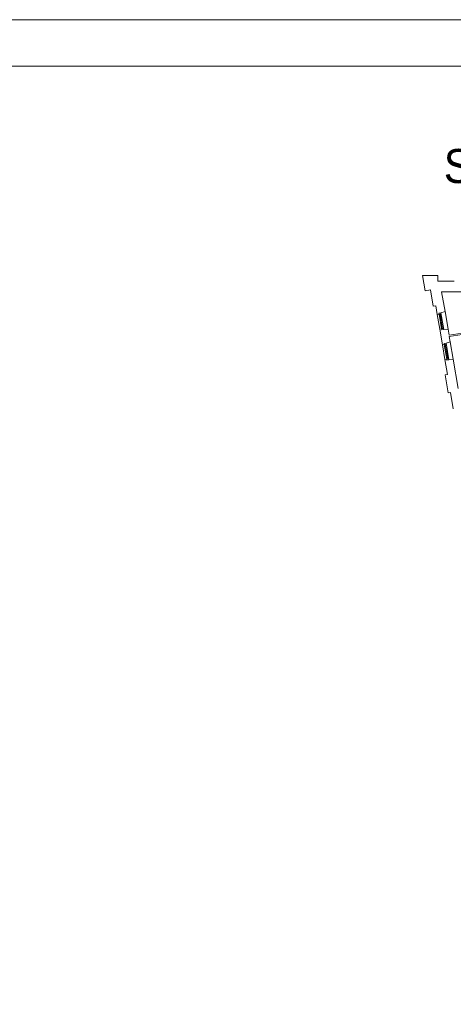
# Model space of a CAD drawing. Header units: centimetres. Extents: x 695802 to 711011, y 25963 to 44188.
# Tile 108 of 157: x 697420 to 697583, y 38878 to 39249. Entities that reach past the tile are written whole.
import ezdxf

# ---------------------------------------------------------------- set-up
doc = ezdxf.new("R2010")
doc.units = ezdxf.units.CM
doc.layers.add('Obrys powierzchni', color=50, linetype='Continuous', lineweight=9, plot=False)
for name, color, linetype, lineweight in [('Opis', 102, 'Continuous', 9), ('Przekrojowa', 253, 'Continuous', 25), ('Ramka', 255, 'Continuous', 9), ('Widokowa', 140, 'Continuous', 9)]:
    doc.layers.add(name, color=color, linetype=linetype, lineweight=lineweight)
doc.styles.add('ARIELCE', font='arial.ttf', dxfattribs={"width": 0.9})

# ---------------------------------------------------------------- blocks, each defined once
blk = doc.blocks.new('zw$2918')
at = {"layer": 'Przekrojowa', "color": 0, "lineweight": 0, "ltscale": 1.6}
for p, q in [((20.1, -117.3), (0, 0)), ((0, 0), (115, 0)), ((115, 0), (115, -45)), ((115, -45), (239, -45)), ((60.2, -110.4), (20.1, -117.3)), ((81.1, -232.8), (60.2, -110.4)), ((575.7, -125), (143.8, -125)), ((143.8, -125), (169.2, -273.1)), ((98.9, -229.8), (81.1, -232.8)), ((110.2, -295.8), (98.9, -229.8)), ((169.2, -273.1), (138.2, -283.2)), ((149.1, -523.5), (129, -406.2)), ((191.8, -405.2), (159.6, -408.7)), ((191.8, -405.2), (199.8, -452.3)), ((670.5, -375.1), (199.8, -452.3)), ((600.2, -397), (201.5, -462.3)), ((208.1, -500.8), (177.1, -510.9)), ((201.5, -462.3), (208.1, -500.8)), ((168, -633.9), (187.4, -747.3)), ((230.7, -632.9), (198.5, -636.4)), ((230.7, -632.9), (268.6, -854.6)), ((187.4, -747.3), (169.6, -750.3)), ((192.7, -885.4), (169.6, -750.3)), ((210.4, -882.3), (192.7, -885.4)), ((231.5, -1005.5), (210.4, -882.3))]:
    blk.add_line(p, q, dxfattribs=at)
at = {"layer": 'Przekrojowa', "color": 0, "lineweight": 0}
for p, q in [((124.9, -293.3), (110.2, -295.8)), ((110.2, -295.8), (124.9, -293.3)), ((138.2, -283.2), (123.6, -285.7)), ((123.6, -285.7), (124.9, -293.3)), ((143.8, -403.7), (129, -406.2)), ((129, -406.2), (143.8, -403.7)), ((145.1, -411.4), (143.8, -403.7)), ((159.7, -408.9), (145.1, -411.4)), ((177.1, -510.9), (162.5, -513.3)), ((162.5, -513.3), (163.8, -521)), ((163.8, -521), (149.1, -523.5)), ((149.1, -523.5), (163.8, -521)), ((182.7, -631.4), (168, -633.9)), ((168, -633.9), (182.7, -631.4)), ((184, -639.1), (182.7, -631.4)), ((198.6, -636.6), (184, -639.1))]:
    blk.add_line(p, q, dxfattribs=at)
at = {"layer": 'Widokowa', "color": 0, "lineweight": 0, "ltscale": 1.6}
for p, q in [((110.2, -295.8), (129, -406.2)), ((169.2, -273.1), (191.8, -405.2)), ((208.1, -500.8), (230.7, -632.9)), ((149.1, -523.5), (168, -633.9))]:
    blk.add_line(p, q, dxfattribs=at)
at = {"layer": 'Widokowa', "color": 0, "lineweight": 0}
for p, q in [((124.9, -293.3), (139.5, -290.8)), ((143.8, -403.9), (124.9, -293.3)), ((151.1, -402.5), (132.2, -292.1)), ((159.7, -408.9), (138.2, -283.2)), ((143.8, -403.7), (158.4, -401.2)), ((163.8, -521), (178.4, -518.5)), ((198.6, -636.6), (177.1, -510.9)), ((182.7, -631.6), (163.8, -521)), ((190, -630.2), (171.1, -519.8)), ((182.7, -631.4), (197.3, -628.9))]:
    blk.add_line(p, q, dxfattribs=at)

msp = doc.modelspace()

# ---------------------------------------------------------------- linework, layer by layer
at = {"layer": 'Obrys powierzchni', "ltscale": 1.6}
for points in [[(695801.74, 39249.18), (697901.74, 39249.18), (697901.74, 37764.18), (695801.74, 37764.18)], [(695819.24, 39231.68), (697884.24, 39231.68), (697884.24, 37781.68), (695819.24, 37781.68)]]:
    msp.add_lwpolyline(points, close=True, dxfattribs=at)

# ---------------------------------------------------------------- block references
at = {"layer": 'Ramka', "xscale": 0.05, "yscale": 0.05, "zscale": 0.05}
msp.add_blockref('zw$2918', (697571.36, 39152.79), dxfattribs=at)

# ---------------------------------------------------------------- texts
at = {"layer": 'Opis', "insert": (697579.36, 39200.43), "char_height": 14, "width": 724.063, "attachment_point": 1, "rotation": 359.981, "style": 'ARIELCE'}
msp.add_mtext('\\pxsm1,ql;{\\fArial|b0|i0|c238|p34;\\H0.916668x;SCHEMAT LOKALIZACYJNY}', dxfattribs=at)

doc.saveas('drawing.dxf')
